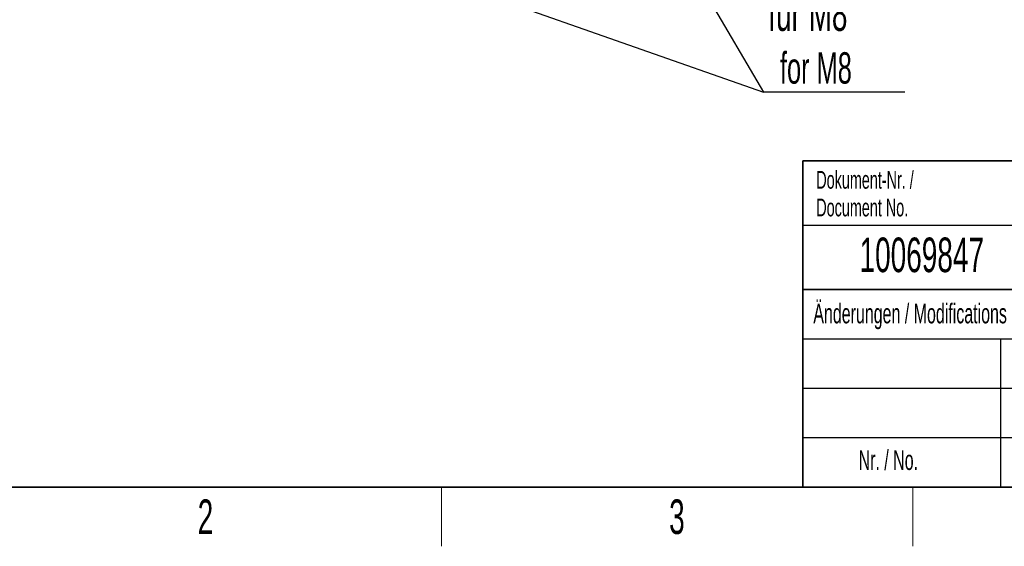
# Model space of a CAD drawing. Header units: millimetres. Extents: x 5 to 418, y 2 to 292.
# Tile 2 of 18: x 79 to 179, y 6 to 59. Entities that reach past the tile are written whole.
import ezdxf

# ---------------------------------------------------------------- set-up
doc = ezdxf.new("R2010")
doc.units = ezdxf.units.MM
doc.layers.add('SLD-0', color=7, linetype='Continuous')
doc.styles.add('SLDTEXTSTYLE0', font='TXT', dxfattribs={"width": 0.605})
doc.dimstyles.new('SLDDIMSTYLE2', dxfattribs={"dimtxt": 0.18, "dimasz": 3.302, "dimexe": 0, "dimexo": 0.0625, "dimgap": 0, "dimtad": 0, "dimtih": 1, "dimtoh": 1, "dimdec": 0, "dimrnd": 1e-09, "dimzin": 0, "dimdsep": 46, "dimtxsty": 'Standard', "dimsah": 1, "dimcen": 0.09, "dimadec": 0, "dimazin": 0, "dimtfac": 3.302, "dimtdec": 0, "dimtofl": 0, "dimtmove": 0, "dimatfit": 3, "dimfxl": 1, "dimfrac": 2, "dimtolj": 1, "dimtzin": 0, "dimarcsym": 0})

# ---------------------------------------------------------------- blocks, each defined once
blk = doc.blocks.new('SW_NOTE_0_11')
at = {"layer": 'SLD-0', "color": 0, "char_height": 1.8, "attachment_point": 1, "style": 'SLDTEXTSTYLE0'}
for s, insert in [('Dokument-Nr. /', (0, 2.32)), ('Document No.', (0, -0.48))]:
    blk.add_mtext(s, dxfattribs=dict(at, insert=insert))
blk = doc.blocks.new('SW_NOTE_0_17')
at = {"layer": 'SLD-0', "color": 0}
blk.add_line((14.321, 0), (0, 0), dxfattribs=at)
blk.add_line((14.321, 0), (0, 0), dxfattribs=at)
at = {"layer": 'SLD-0', "color": 0, "attachment_point": 1, "style": 'SLDTEXTSTYLE0'}
for s, insert, char_height in [('für M8', (0.482, 9.688), 3.5), ('for M8', (1.672, 4.023), 3.175)]:
    blk.add_mtext(s, dxfattribs=dict(at, insert=insert, char_height=char_height))

msp = doc.modelspace()

# ---------------------------------------------------------------- linework, layer by layer
at = {"layer": 'SLD-0', "lineweight": 35}
for p, q in [((158.1167, 45), (225.6167, 45)), ((158.1167, 45), (158.1167, 32)), ((158.1167, 32), (158.1167, 12)), ((158.1167, 32), (225.6167, 32)), ((26, 12), (408, 12)), ((158.1167, 12), (225.6167, 12))]:
    msp.add_line(p, q, dxfattribs=at)
at = {"layer": 'SLD-0'}
for p, q in [((158.1167, 38.5), (225.6167, 38.5)), ((158.1167, 27), (225.6167, 27)), ((178.1167, 27), (178.1167, 12)), ((158.1167, 22), (225.6167, 22)), ((158.1167, 17), (225.6167, 17))]:
    msp.add_line(p, q, dxfattribs=at)
at = {"layer": 'SLD-0', "lineweight": 25}
msp.add_line((158.1167, 32), (225.6167, 32), dxfattribs=at)
at = {"layer": 'SLD-0', "lineweight": 18}
for p, q in [((121.5, 6), (121.5, 12)), ((169.25, 6), (169.25, 12))]:
    msp.add_line(p, q, dxfattribs=at)

# ---------------------------------------------------------------- block references
at = {"layer": 'SLD-0'}
for name, p in [('SW_NOTE_0_17', (154.1193, 51.9717)), ('SW_NOTE_0_11', (159.4707, 41.6688))]:
    msp.add_blockref(name, p, dxfattribs=at)

# ---------------------------------------------------------------- texts
at = {"layer": 'SLD-0', "style": 'SLDTEXTSTYLE0'}
for s, insert, char_height, attachment_point in [('10069847', (170.1557, 37.243), 3.5, 2), ('Änderungen / Modifications', (159.1698, 30.5619), 2, 1), ('Nr. / No.', (163.7532, 15.7244), 2, 1), ('2', (97.6027, 10.743), 3.5, 2), ('3', (145.3527, 10.743), 3.5, 2)]:
    msp.add_mtext(s, dxfattribs=dict(at, insert=insert, char_height=char_height, attachment_point=attachment_point))

# ---------------------------------------------------------------- leaders
at = {"layer": 'SLD-0'}
for points in [[(120.8837, 63.6142), (154.1193, 51.9717)], [(147.5641, 63.1354), (154.1193, 51.9717)]]:
    msp.add_leader(points, dimstyle='SLDDIMSTYLE2', dxfattribs=at)

doc.saveas('drawing.dxf')
